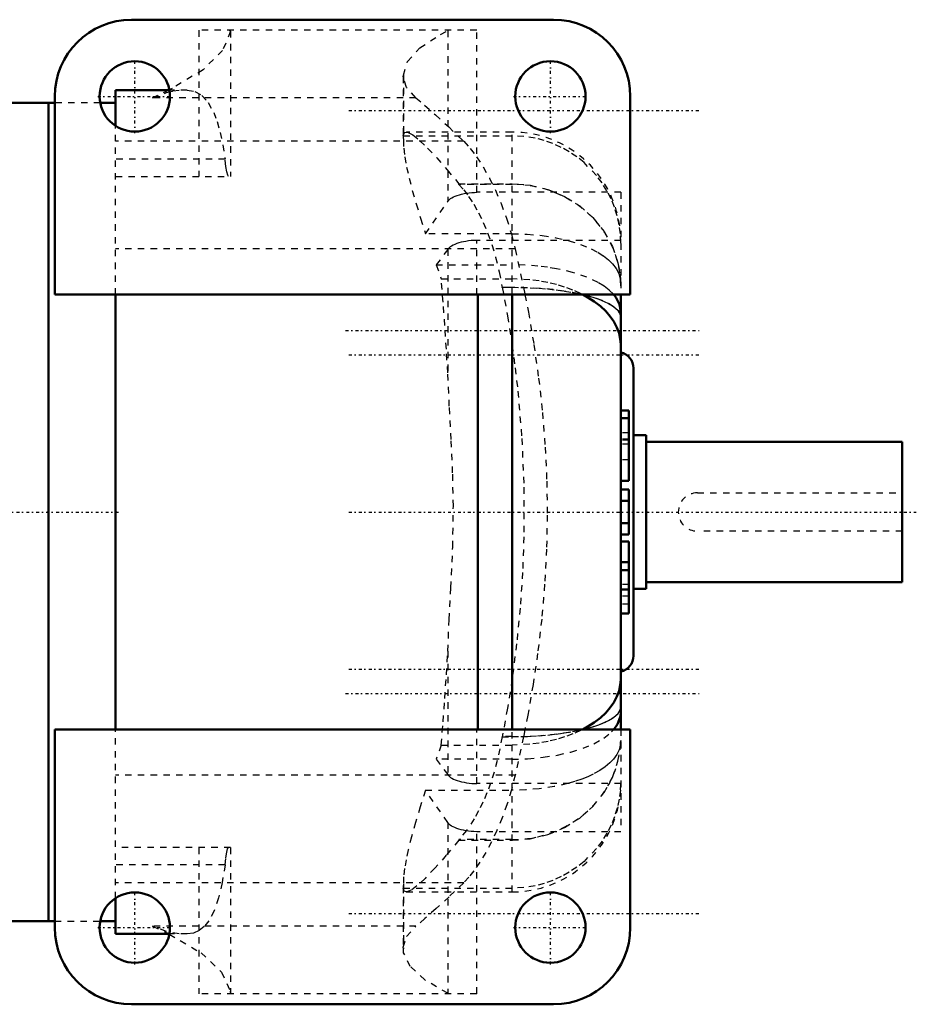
# Model space of a CAD drawing. Header units: millimetres. Extents: x -308 to 42, y -77 to 123.
# Tile 2 of 2: x -98 to 42, y -77 to 77. Entities that reach past the tile are written whole.
import ezdxf

# ---------------------------------------------------------------- set-up
doc = ezdxf.new("R2010")
doc.units = ezdxf.units.MM
doc.linetypes.add('Center', pattern=[1.5, 0.45, -0.5, 0.05, -0.5])
doc.linetypes.add('Dashed', pattern=[2, 1, -1])
for name, color, linetype, lineweight in [('AM_4', 7, 'Continuous', 50), ('AM_7', 7, 'Center', 25), ('AM_9', 6, 'Dashed', 25), ('ConnectionPoints', 7, 'Continuous', 50)]:
    doc.layers.add(name, color=color, linetype=linetype, lineweight=lineweight)

msp = doc.modelspace()

# ---------------------------------------------------------------- linework, layer by layer
at = {"layer": 'AM_4'}
for p, q in [((-80.5, 77), (-14.5, 77)), ((-92.5, 34), (-92.5, 65)), ((-83, 66), (-83, 60.39)), ((-74.59, 66), (-83, 66)), ((-74.6, 66.02), (-74.64, 66)), ((-2.5, 65), (-2.5, 34)), ((-93.5, 64), (-150.5, 64)), ((-93.5, -64), (-93.5, 64)), ((-92.5, 64), (-93.5, 64)), ((-93.5, 64), (-93.5, -64)), ((-83, 64), (-85.41, 64)), ((-2.5, 34), (-92.5, 34)), ((-83, 34), (-83, -34)), ((-26.35, 34), (-26.35, -34)), ((-21, -34), (-21, 34)), ((-4, 34), (-4, -34)), ((-2, 22.5), (-2, -22.5)), ((-2.75, 15.89), (-4, 15.89)), ((-2.75, 15.89), (-2.75, 4.9)), ((-2.75, 14.69), (-4, 14.69)), ((0, 12), (-2, 12)), ((0, 12), (0, -12)), ((40, 11), (0, 11)), ((40, 11), (40, -11)), ((-2.75, 4.9), (-4, 4.9)), ((-2.75, 3.5), (-4, 3.5)), ((-2.75, 3.5), (-2.75, -3.5)), ((-2.75, 1.75), (-4, 1.75)), ((-2.75, -1.75), (-4, -1.75)), ((-2.75, -3.5), (-4, -3.5)), ((-2.75, -4.6), (-4, -4.6)), ((-2.75, -4.6), (-2.75, -15.9)), ((-2.75, -7.85), (-4, -7.85)), ((-2.75, -9.1), (-4, -9.1)), ((-2.75, -12.11), (-4, -12.11)), ((-2, -12), (0, -12)), ((0, -11), (40, -11)), ((-2.75, -15.9), (-4, -15.9)), ((-92.5, -34), (-2.5, -34)), ((-92.5, -65), (-92.5, -34)), ((-2.5, -34), (-2.5, -65)), ((-83, -60.39), (-83, -66)), ((-225.5, -64), (-93.5, -64)), ((-93.5, -64), (-92.5, -64)), ((-85.41, -64), (-83, -64)), ((-74.59, -66), (-83, -66)), ((-74.64, -66), (-74.6, -66.02)), ((-14.5, -77), (-80.5, -77))]:
    msp.add_line(p, q, dxfattribs=at)
for points in [[(-4, 26.17), (-4, 26.19), (-4.07, 27.08), (-4.26, 27.98), (-4.59, 28.88), (-5.06, 29.77), (-5.64, 30.6), (-6.34, 31.4), (-7.19, 32.19), (-8.16, 32.93), (-9.16, 33.57), (-9.95, 34.01)], [(-4, 31.35), (-4.17, 32.43), (-4.71, 33.51), (-5.09, 34.01)], [(-4, -26.17), (-4, -26.19), (-4.07, -27.08), (-4.26, -27.98), (-4.59, -28.88), (-5.06, -29.77), (-5.64, -30.6), (-6.34, -31.4), (-7.19, -32.19), (-8.16, -32.93), (-9.16, -33.57), (-9.95, -34.01)], [(-5.09, -34.01), (-4.51, -33.19), (-4.05, -31.94), (-4, -31.35)]]:
    msp.add_lwpolyline(points, dxfattribs=at)
for centre in [(-80, 65), (-15, 65), (-80, -65), (-15, -65)]:
    msp.add_circle(centre, 5.5, dxfattribs=at)
for centre, radius, start, end in [((-80.5, 65), 12, 90, 180), ((-14.5, 65), 12, 0, 90), ((-4.5, 22.5), 2.5, 0, 78.463), ((-4.5, -22.5), 2.5, 281.537, 0), ((-80.5, -65), 12, 180, 270), ((-14.5, -65), 12, 270, 0)]:
    msp.add_arc(centre, radius, start, end, dxfattribs=at)
at = {"layer": 'AM_7'}
for p, q in [((-80, 59.23), (-80, 70.78)), ((-15, 59.23), (-15, 70.78)), ((-85.78, 65), (-74.22, 65)), ((-20.77, 65), (-9.22, 65)), ((-46.5, 62.79), (8.5, 62.79)), ((-47.02, 28.37), (8.53, 28.37)), ((-46.5, 24.57), (8.5, 24.57)), ((-46.5, 0), (42.22, 0)), ((-307.75, 0), (-82.47, 0)), ((-46.5, -24.57), (8.5, -24.57)), ((-47.02, -28.37), (8.53, -28.37)), ((-80, -70.78), (-80, -59.23)), ((-15, -70.78), (-15, -59.23)), ((-46.5, -62.79), (8.5, -62.79)), ((-85.78, -65), (-74.22, -65)), ((-20.77, -65), (-9.22, -65))]:
    msp.add_line(p, q, dxfattribs=at)
at = {"layer": 'AM_9'}
for p, q in [((-26.53, 75.34), (-70, 75.34)), ((-70, 75.34), (-70, 52.5)), ((-65.03, 75.2), (-65.03, 52.5)), ((-31.06, 75.27), (-31.06, 48.57)), ((-26.53, 50), (-26.53, 75.34)), ((-38.01, 68.06), (-38, 68.33)), ((-38.01, 68.06), (-38.01, 58.64)), ((-38, 68.33), (-38, 58.17)), ((-74.64, 66), (-77.24, 64.8)), ((-36.04, 64.8), (-77.24, 64.8)), ((-71.81, 66), (-74.59, 66)), ((-85.41, 64), (-92.5, 64)), ((-83, 34), (-83, 60.39)), ((-38.01, 58.84), (-38.01, 58.65)), ((-38.01, 58.84), (-21, 58.84)), ((-38.01, 58.65), (-38, 58.17)), ((-21, 59.43), (-37.53, 59.43)), ((-21, 34), (-21, 59.43)), ((-28.54, 57.99), (-83, 57.99)), ((-65.89, 55.21), (-83, 55.21)), ((-83, 52.5), (-65.03, 52.5)), ((-29.34, 51.24), (-29.32, 51.34)), ((-21, 51.24), (-29.34, 51.24)), ((-29.32, 51.34), (-21, 51.34)), ((-4, 50), (-26.53, 50)), ((-4, 50), (-4, 34)), ((-34.52, 43.53), (-31.06, 48.57)), ((-21, 43.53), (-34.52, 43.53)), ((-26.53, 34), (-26.53, 42.49)), ((-4, 42.49), (-26.53, 42.49)), ((-20.52, 41.15), (-83, 41.15)), ((-31.06, 41.05), (-32.85, 38.67)), ((-31.06, 41.05), (-31.06, 21.76)), ((-20.52, 41.15), (-19.2, 35.12)), ((-32.85, 38.67), (-32.08, 36.46)), ((-32.85, 38.67), (-21, 38.67)), ((-32.08, 36.46), (-21, 36.46)), ((-4.02, 36.2), (-4, 35.41)), ((-22.56, 35.12), (-22.53, 35.14)), ((-21, 35.12), (-22.56, 35.12)), ((-22.53, 35.14), (-21, 35.14)), ((-19.2, 35.12), (-18.98, 34.01)), ((-2.75, 12.39), (-4, 12.39)), ((-2.75, 11.39), (-4, 11.39)), ((-2.75, 11.24), (-4, 11.24)), ((-2.75, 10.61), (-4, 10.61)), ((-2.75, 8.15), (-4, 8.15)), ((8, 3), (40, 3)), ((8, 3), (40, 3)), ((40, -3), (8, -3)), ((40, -3), (8, -3)), ((-2.75, -11.35), (-4, -11.35)), ((-4, -12.1), (-2.75, -12.1)), ((-2.75, -13.14), (-4, -13.14)), ((-2.75, -14.4), (-4, -14.4)), ((-31.06, -21.76), (-31.06, -41.05)), ((-83, -60.39), (-83, -34)), ((-26.53, -42.49), (-26.53, -34)), ((-21, -35.12), (-22.56, -35.12)), ((-22.56, -35.12), (-22.53, -35.14)), ((-22.53, -35.14), (-21, -35.14)), ((-21, -59.43), (-21, -34)), ((-19.2, -35.12), (-20.52, -41.15)), ((-18.98, -34.01), (-19.2, -35.12)), ((-4, -34), (-4, -50)), ((-32.08, -36.46), (-32.85, -38.67)), ((-32.08, -36.46), (-21, -36.46)), ((-32.85, -38.67), (-31.06, -41.05)), ((-21, -38.67), (-32.85, -38.67)), ((-20.52, -41.15), (-83, -41.15)), ((-4, -42.49), (-26.53, -42.49)), ((-34.52, -43.53), (-21, -43.53)), ((-31.06, -48.57), (-34.52, -43.53)), ((-31.06, -48.57), (-31.06, -75.27)), ((-26.53, -75.34), (-26.53, -50)), ((-4, -50), (-26.53, -50)), ((-21, -51.24), (-29.34, -51.24)), ((-29.34, -51.24), (-29.32, -51.34)), ((-29.32, -51.34), (-21, -51.34)), ((-65.03, -52.5), (-83, -52.5)), ((-70, -52.5), (-70, -75.34)), ((-65.03, -52.5), (-65.03, -75.2)), ((-65.89, -55.21), (-83, -55.21)), ((-28.54, -57.99), (-83, -57.99)), ((-38, -58.17), (-38.01, -58.65)), ((-38, -58.17), (-38, -68.33)), ((-38.01, -58.64), (-38.01, -68.06)), ((-38.01, -58.65), (-38.01, -58.84)), ((-38.01, -58.84), (-21, -58.84)), ((-37.54, -59.43), (-21, -59.43)), ((-92.5, -64), (-85.41, -64)), ((-36.04, -64.8), (-77.24, -64.8)), ((-77.24, -64.8), (-74.64, -66)), ((-71.81, -66), (-74.59, -66)), ((-38, -68.33), (-38.01, -68.06)), ((-26.53, -75.34), (-70, -75.34))]:
    msp.add_line(p, q, dxfattribs=at)
for points in [[(-65.03, 75.2), (-66.26, 72.18), (-69.31, 69.18), (-74.16, 66.24), (-74.6, 66.02)], [(-65.23, 75.34), (-65.12, 75.28), (-65.04, 75.22), (-65.03, 75.2)], [(-38, 68.33), (-37.35, 70.47), (-35.41, 72.6), (-32.2, 74.69), (-31.06, 75.27)], [(-31.06, 75.27), (-30.95, 75.34), (-30.94, 75.34)], [(-36.04, 64.8), (-37.52, 66.42), (-38.01, 68.06)], [(-77.24, 64.8), (-75.06, 65.59), (-74.04, 65.85), (-73.07, 66)], [(-71.81, 66), (-70.59, 65.79), (-69.5, 65.16), (-68.51, 64.06), (-67.66, 62.51), (-67.11, 61.07), (-66.63, 59.38), (-66.22, 57.41), (-65.89, 55.21)], [(-36.04, 64.8), (-34.67, 63.63), (-32.97, 62.11), (-30.91, 60.22), (-28.54, 57.99)], [(-38.01, 58.84), (-37.82, 59.35), (-37.57, 59.43)], [(-37.57, 59.43), (-37.34, 59.4), (-36.53, 58.97), (-35.42, 58.07), (-34.2, 56.9), (-32.78, 55.39), (-31.14, 53.52), (-29.32, 51.34)], [(-4, 42.07), (-4, 42.14), (-4.06, 43.53), (-4.25, 44.92), (-4.55, 46.32), (-4.98, 47.7), (-5.51, 48.99), (-6.15, 50.24), (-6.91, 51.46), (-7.78, 52.62), (-9.74, 54.64), (-10.86, 55.54), (-12.07, 56.35), (-13.31, 57.03), (-14.6, 57.61), (-15.96, 58.09), (-17.37, 58.46), (-19.16, 58.75), (-21, 58.84)], [(-38, 58.17), (-37.94, 56.93), (-37.77, 55.53), (-37.49, 53.95), (-37.1, 52.22), (-36.6, 50.28), (-36, 48.19), (-35.3, 45.94), (-34.52, 43.53)], [(-28.54, 57.99), (-27.55, 56.87), (-26.55, 55.55), (-25.53, 53.98), (-24.53, 52.22), (-23.59, 50.32), (-22.71, 48.26), (-21.86, 45.96), (-21.11, 43.5), (-20.52, 41.15)], [(-65.35, 52.5), (-65.47, 52.67), (-65.6, 53.18), (-65.74, 54.02), (-65.89, 55.21)], [(-29.34, 51.24), (-28.56, 50.39), (-27.79, 49.37), (-27, 48.16), (-26.23, 46.78), (-25.5, 45.28), (-24.82, 43.65), (-24.16, 41.83), (-23.57, 39.87), (-23.01, 37.57), (-22.56, 35.12)], [(-21, 51.34), (-18.19, 51.12), (-15.39, 50.44), (-12.81, 49.37), (-10.4, 47.87), (-8.36, 46.06), (-6.61, 43.89), (-5.31, 41.55), (-4.43, 38.96), (-4.11, 37.21), (-4.02, 36.2)], [(-31.06, 48.57), (-30.95, 48.72), (-30.8, 48.87), (-30.62, 49.01), (-30.41, 49.15), (-30.16, 49.28), (-29.88, 49.4), (-29.58, 49.52), (-29.24, 49.62), (-28.89, 49.71), (-28.51, 49.79), (-28.12, 49.86), (-27.71, 49.92), (-27.29, 49.96), (-26.86, 49.99), (-26.53, 50)], [(-21, 43.53), (-18.64, 43.46), (-16.29, 43.24), (-14.14, 42.9), (-12.13, 42.43), (-10.27, 41.85), (-8.63, 41.17), (-7.6, 40.63), (-6.7, 40.05), (-5.93, 39.44), (-5.29, 38.81), (-4.72, 38.06), (-4.32, 37.3), (-4.08, 36.51), (-4, 35.72)], [(-26.53, 42.49), (-26.97, 42.47), (-27.39, 42.44), (-27.81, 42.39), (-28.22, 42.33), (-28.61, 42.26), (-28.98, 42.18), (-29.33, 42.08), (-29.65, 41.98), (-29.95, 41.86), (-30.22, 41.74), (-30.46, 41.6), (-30.67, 41.46), (-30.84, 41.32), (-30.98, 41.17), (-31.06, 41.05)], [(-5.09, 34.01), (-5.82, 34.72), (-6.6, 35.32), (-7.53, 35.89), (-9.31, 36.72), (-11.53, 37.47), (-14.04, 38.05), (-15.46, 38.28), (-16.95, 38.46), (-18.93, 38.61), (-21, 38.67)], [(-31.06, 21.76), (-31.27, 25.47), (-31.51, 29.15), (-31.78, 32.82), (-32.08, 36.46)], [(-9.95, 34.01), (-10.27, 34.16), (-11.49, 34.71), (-12.8, 35.19), (-14.06, 35.57), (-15.39, 35.89), (-16.77, 36.14), (-18.21, 36.32), (-21, 36.46)], [(-22.53, 35.14), (-21.72, 30.69), (-21, 26.15)], [(-21, 35.14), (-19.6, 35.13), (-18.19, 35.08), (-16.78, 34.99), (-15.38, 34.88), (-14.08, 34.73), (-12.81, 34.56), (-11.57, 34.35), (-10.4, 34.12), (-9.9, 34)], [(-18.98, 34.01), (-18.45, 31.28), (-17.59, 26.21), (-16.84, 20.92), (-16.24, 15.56), (-15.82, 10.15), (-15.57, 4.83), (-15.5, -0.51), (-15.61, -5.83), (-15.9, -11.31), (-16.36, -16.76), (-17, -22.14), (-17.71, -26.99), (-18.54, -31.76), (-18.98, -34.01)], [(-9.9, 34), (-9.34, 33.86), (-8.35, 33.58), (-7.43, 33.27), (-6.6, 32.94), (-5.9, 32.6), (-5.31, 32.25), (-4.81, 31.87), (-4.42, 31.49), (-4.11, 30.97), (-4, 30.44)], [(-21, 26.15), (-20.51, 22.55), (-20.09, 18.91), (-19.47, 11.5), (-19.15, 3.86), (-19.15, -3.86), (-19.35, -9.45), (-19.73, -15.03), (-20.28, -20.62), (-21, -26.15)], [(-31.06, -21.76), (-30.82, -16.83), (-30.55, -11.86), (-30.27, -5.5), (-30.18, 0.9), (-30.29, 6.12), (-30.52, 11.33), (-30.81, 16.56), (-31.06, 21.76)], [(-32.08, -36.46), (-31.78, -32.84), (-31.52, -29.18), (-31.27, -25.49), (-31.06, -21.76)], [(-21, -26.15), (-21.72, -30.68), (-22.53, -35.14)], [(-9.9, -34), (-9.34, -33.86), (-8.35, -33.58), (-7.43, -33.27), (-6.6, -32.94), (-5.9, -32.6), (-5.31, -32.25), (-4.81, -31.87), (-4.42, -31.49), (-4.11, -30.97), (-4, -30.44)], [(-22.56, -35.12), (-22.9, -37.03), (-23.31, -38.87), (-23.8, -40.68), (-24.35, -42.39), (-24.93, -43.95), (-25.55, -45.39), (-26.22, -46.76), (-26.91, -48), (-28.11, -49.81), (-29.34, -51.24)], [(-21, -35.14), (-19.6, -35.13), (-18.19, -35.08), (-16.78, -34.99), (-15.38, -34.88), (-14.08, -34.73), (-12.81, -34.56), (-11.57, -34.35), (-10.4, -34.12), (-9.9, -34)], [(-9.95, -34.01), (-10.27, -34.16), (-11.49, -34.71), (-12.8, -35.19), (-14.06, -35.57), (-15.37, -35.89), (-16.77, -36.14), (-18.21, -36.32), (-21, -36.46)], [(-21, -38.67), (-18.56, -38.59), (-16.12, -38.37), (-13.89, -38.02), (-11.8, -37.54), (-9.89, -36.94), (-8.21, -36.24), (-6.66, -35.35), (-5.45, -34.39), (-5.09, -34.01)], [(-21, -51.34), (-18.19, -51.12), (-15.39, -50.44), (-12.81, -49.37), (-10.4, -47.87), (-8.36, -46.06), (-6.61, -43.89), (-5.31, -41.55), (-4.43, -38.96), (-4.11, -37.21), (-4, -35.41)], [(-4, -35.72), (-4.07, -36.45), (-4.27, -37.18), (-4.62, -37.91), (-5.14, -38.64), (-5.71, -39.25), (-6.42, -39.85), (-7.28, -40.44), (-8.29, -41), (-9.15, -41.41), (-10.11, -41.79), (-11.18, -42.16), (-12.35, -42.49), (-14.42, -42.95), (-16.75, -43.29), (-18.82, -43.47), (-21, -43.53)], [(-31.06, -41.05), (-30.95, -41.21), (-30.8, -41.36), (-30.62, -41.5), (-30.41, -41.64), (-30.16, -41.77), (-29.88, -41.89), (-29.58, -42), (-29.24, -42.11), (-28.89, -42.2), (-28.51, -42.28), (-28.12, -42.35), (-27.71, -42.4), (-27.29, -42.45), (-26.86, -42.47), (-26.53, -42.49)], [(-20.52, -41.15), (-21.1, -43.47), (-21.77, -45.67), (-22.53, -47.82), (-23.37, -49.82), (-24.22, -51.61), (-25.1, -53.26), (-26.03, -54.78), (-26.97, -56.13), (-27.75, -57.12), (-28.54, -57.99)], [(-4, -42.07), (-4, -42.14), (-4.06, -43.53), (-4.25, -44.92), (-4.55, -46.32), (-4.98, -47.7), (-5.51, -48.99), (-6.15, -50.24), (-6.91, -51.46), (-7.78, -52.62), (-9.74, -54.64), (-10.86, -55.54), (-12.07, -56.35), (-13.31, -57.03), (-14.6, -57.61), (-15.96, -58.09), (-17.37, -58.46), (-19.16, -58.75), (-21, -58.84)], [(-34.52, -43.53), (-35.36, -46.12), (-36.1, -48.54), (-36.73, -50.79), (-37.25, -52.86), (-37.57, -54.38), (-37.81, -55.77), (-37.95, -57.04), (-38, -58.17)], [(-26.53, -50), (-26.97, -49.98), (-27.39, -49.95), (-27.81, -49.9), (-28.22, -49.85), (-28.61, -49.77), (-28.98, -49.69), (-29.33, -49.6), (-29.65, -49.49), (-29.95, -49.37), (-30.22, -49.25), (-30.46, -49.12), (-30.67, -48.98), (-30.84, -48.83), (-30.98, -48.68), (-31.06, -48.57)], [(-29.32, -51.34), (-31.29, -53.69), (-33.04, -55.67), (-34.6, -57.3), (-35.89, -58.48), (-36.78, -59.13), (-37.43, -59.42), (-37.57, -59.43)], [(-65.89, -55.21), (-65.75, -54.08), (-65.61, -53.22), (-65.48, -52.69), (-65.35, -52.5)], [(-65.89, -55.21), (-66.33, -57.97), (-66.89, -60.35), (-67.59, -62.37), (-68.43, -63.95), (-69.16, -64.84), (-69.95, -65.48), (-70.84, -65.87), (-71.81, -66)], [(-28.54, -57.99), (-30.85, -60.17), (-32.89, -62.04), (-34.63, -63.6), (-36.04, -64.8)], [(-37.57, -59.43), (-37.85, -59.33), (-38.01, -58.84)], [(-73.07, -66), (-75.05, -65.6), (-77.24, -64.8)], [(-74.6, -66.02), (-69.62, -68.96), (-66.43, -71.95), (-65.06, -74.97), (-65.03, -75.2)], [(-38.01, -68.06), (-37.52, -66.42), (-36.04, -64.8)], [(-31.06, -75.27), (-34.63, -73.19), (-36.93, -71.08), (-37.95, -68.94), (-38, -68.33)], [(-65.03, -75.2), (-65.09, -75.26), (-65.2, -75.32), (-65.23, -75.34)], [(-30.94, -75.34), (-31.05, -75.28), (-31.06, -75.27)]]:
    msp.add_lwpolyline(points, dxfattribs=at)
for centre, radius, start, end in [((-21, 42.43), 17, 7.9064, 90), ((-21, 42.43), 17, 0, 0.9177), ((8, 0), 3, 90, 270), ((8, 0), 3, 90, 270), ((-21, -42.43), 17, 356.5405, 0), ((-21, -42.43), 17, 270, 350.9145)]:
    msp.add_arc(centre, radius, start, end, dxfattribs=at)
for centre, ratio, start_param, end_param in [((-21, 35.37), 0.93358, 0, 1.570796), ((-21, 30.44), 0.275637, 0, 1.570796), ((-21, -30.44), 0.275637, 4.712389, 6.283185), ((-21, -35.37), 0.93358, 6.198334, 6.283185), ((-21, -35.37), 0.93358, 4.712389, 6.198334)]:
    msp.add_ellipse(centre, major_axis=(17, 0), ratio=ratio, start_param=start_param, end_param=end_param, dxfattribs=at)
at = {"layer": 'ConnectionPoints'}
for p in [(0, 0), (40, 0, -7.5), (40, 0, -7.5), (-93.5, 0, 19), (-93.5, 0, 19), (-83, 0, 19), (-83, 0, 30), (-83, 0, 19)]:
    msp.add_point(p, dxfattribs=at)

doc.saveas('drawing.dxf')
